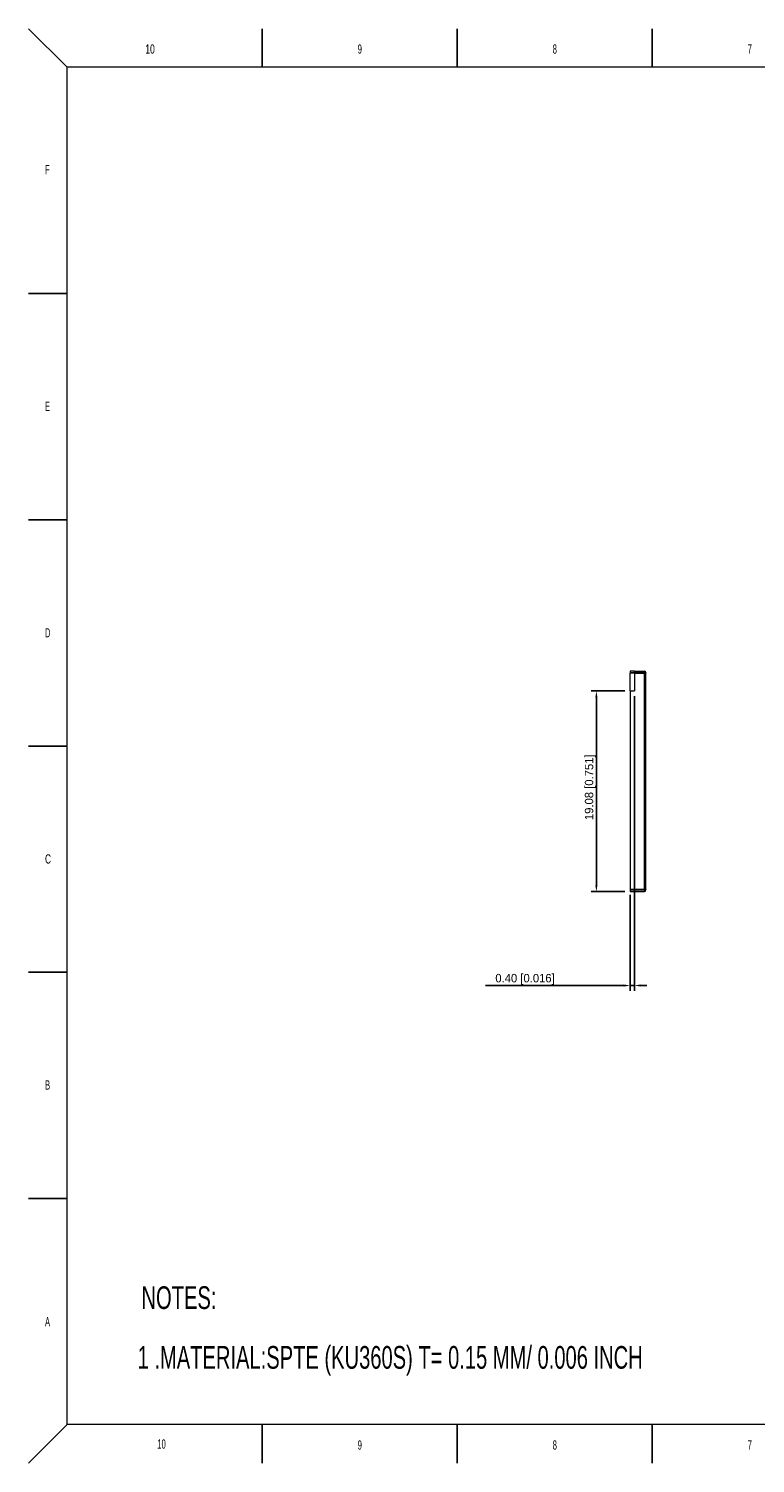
# Model space of a CAD drawing. Header units: millimetres. Extents: x 18 to 224, y 102 to 239.
# Tile 1 of 2: x 18 to 88, y 102 to 239. Entities that reach past the tile are written whole.
import ezdxf

# ---------------------------------------------------------------- set-up
doc = ezdxf.new("R2010")
doc.units = ezdxf.units.MM
doc.header["$PDSIZE"] = -1
doc.layers.add('DIM', color=7, linetype='Continuous')
doc.styles.add('SLDTEXTSTYLE1', font='TXT', dxfattribs={"width": 0.663158})
doc.styles.add('SLDTEXTSTYLE10', font='TXT', dxfattribs={"width": 0.535202})
doc.styles.add('SLDTEXTSTYLE12', font='TXT', dxfattribs={"width": 0.626596})
doc.styles.add('SLDTEXTSTYLE13', font='TXT', dxfattribs={"width": 0.696227})
doc.styles.add('SLDTEXTSTYLE5', font='TXT', dxfattribs={"width": 0.537082})
doc.styles.add('SLDTEXTSTYLE6', font='TXT', dxfattribs={"width": 0.574371})
doc.styles.add('SLDTEXTSTYLE7', font='TXT', dxfattribs={"width": 0.581836})
doc.styles.add('SLDTEXTSTYLE8', font='TXT', dxfattribs={"width": 0.678808})
doc.styles.add('SLDTEXTSTYLE9', font='TXT', dxfattribs={"width": 0.626592})
doc.dimstyles.new('ISO-25', dxfattribs={"dimtxt": 2.5, "dimasz": 2.5, "dimexe": 1.25, "dimexo": 0.625, "dimtad": 1, "dimtxsty": 'Standard', "dimcen": 2.5, "dimadec": 0, "dimazin": 0, "dimtfac": 1, "dimtmove": 0, "dimatfit": 3, "dimfxl": 1, "dimarcsym": 0})

# ---------------------------------------------------------------- blocks, each defined once
blk = doc.blocks.new('*D4')
at = {"layer": 'Defpoints', "color": 0}
for p in [(75.64, 175.92), (72.43, 156.84), (75.64, 156.84)]:
    blk.add_point(p, dxfattribs=at)
at = {"layer": 'DIM', "color": 0, "lineweight": -2}
for p, q in [((75.14, 175.92), (71.93, 175.92)), ((72.43, 175.32), (72.43, 157.44)), ((75.14, 156.84), (71.93, 156.84))]:
    blk.add_line(p, q, dxfattribs=at)
at = {"layer": 'DIM', "color": 0}
for points in [[(72.33, 175.32), (72.53, 175.32), (72.43, 175.92)], [(72.33, 157.44), (72.53, 157.44), (72.43, 156.84)]]:
    blk.add_solid(points, dxfattribs=at)
at = {"layer": 'DIM', "color": 0, "insert": (71.33, 166.76), "char_height": 0.8, "attachment_point": 2, "rotation": 90}
blk.add_mtext('19.08 [0.751]', dxfattribs=at)
blk = doc.blocks.new('*D5')
at = {"layer": 'Defpoints', "color": 0}
for p in [(76.04, 175.92), (75.64, 157.04), (76.04, 147.91)]:
    blk.add_point(p, dxfattribs=at)
at = {"layer": 'DIM', "color": 0, "lineweight": -2}
for p, q in [((76.04, 175.42), (76.04, 147.41)), ((75.64, 156.54), (75.64, 147.41)), ((75.04, 147.91), (61.88, 147.91)), ((76.04, 147.91), (75.64, 147.91)), ((76.64, 147.91), (77.24, 147.91))]:
    blk.add_line(p, q, dxfattribs=at)
at = {"layer": 'DIM', "color": 0}
for points in [[(75.04, 148.01), (75.04, 147.81), (75.64, 147.91)], [(76.64, 148.01), (76.64, 147.81), (76.04, 147.91)]]:
    blk.add_solid(points, dxfattribs=at)
at = {"layer": 'DIM', "color": 0, "insert": (65.64, 149.01), "char_height": 0.8, "attachment_point": 2}
blk.add_mtext('0.40 [0.016]', dxfattribs=at)

msp = doc.modelspace()

# ---------------------------------------------------------------- linework, layer by layer
at = {"linetype": 'Continuous'}
for p, q in [((22.08, 235.211), (18.405, 238.885)), ((40.634, 235.211), (40.634, 238.885)), ((59.189, 235.211), (59.189, 238.885)), ((77.743, 235.211), (77.743, 238.885)), ((22.08, 213.701), (18.405, 213.701)), ((22.08, 192.192), (18.405, 192.192)), ((22.08, 170.683), (18.405, 170.683)), ((22.08, 149.174), (18.405, 149.174)), ((22.08, 127.665), (18.405, 127.665)), ((22.08, 106.156), (18.405, 102.481)), ((40.634, 106.156), (40.634, 102.481)), ((59.189, 106.156), (59.189, 102.481)), ((77.743, 106.156), (77.743, 102.481))]:
    msp.add_line(p, q, dxfattribs=at)
at = {"linetype": 'Continuous', "lineweight": 15}
for p, q in [((22.08, 106.156), (22.08, 235.211)), ((207.625, 235.211), (22.08, 235.211)), ((207.625, 106.156), (22.08, 106.156))]:
    msp.add_line(p, q, dxfattribs=at)
at = {"color": 7, "linetype": 'Continuous', "lineweight": 15}
for p, q in [((75.643, 177.793), (75.643, 177.643)), ((76.043, 177.793), (75.643, 177.793)), ((76.043, 177.643), (75.643, 177.643)), ((75.643, 175.923), (75.643, 177.593)), ((76.043, 177.593), (75.643, 177.593)), ((76.043, 177.643), (76.043, 177.793)), ((76.043, 177.793), (76.993, 177.793)), ((76.993, 177.643), (76.043, 177.643)), ((76.043, 177.593), (76.043, 175.923)), ((76.043, 177.593), (76.993, 177.593)), ((76.993, 177.643), (76.993, 177.793)), ((76.993, 177.643), (77.143, 177.643)), ((76.993, 177.593), (76.993, 177.643)), ((76.993, 157.043), (76.993, 177.593)), ((77.143, 177.593), (76.993, 177.593)), ((77.143, 177.643), (77.143, 177.593)), ((77.143, 157.043), (77.143, 177.593)), ((75.643, 175.923), (75.643, 157.043)), ((75.643, 175.923), (76.043, 175.923)), ((76.993, 157.043), (75.643, 157.043)), ((75.643, 156.993), (75.643, 156.843)), ((75.643, 156.993), (76.993, 156.993)), ((76.993, 157.043), (77.143, 157.043)), ((76.993, 156.993), (76.993, 157.043)), ((76.993, 156.993), (76.993, 156.843)), ((76.993, 156.993), (77.143, 156.993)), ((77.143, 157.043), (77.143, 156.993)), ((75.643, 156.843), (76.993, 156.843))]:
    msp.add_line(p, q, dxfattribs=at)
for centre, start, end in [((76.993, 177.643), 0, 90), ((76.993, 156.993), 270, 0)]:
    msp.add_arc(centre, 0.15, start, end, dxfattribs=at)

# ---------------------------------------------------------------- texts
at = {"attachment_point": 1}
for s, insert, char_height, style in [('10', (29.503, 237.389), 0.8748, 'SLDTEXTSTYLE13'), ('9', (49.711, 237.389), 0.875, 'SLDTEXTSTYLE12'), ('8', (68.266, 237.389), 0.875, 'SLDTEXTSTYLE12'), ('7', (86.82, 237.389), 0.875, 'SLDTEXTSTYLE12'), ('F', (19.962, 225.922), 0.875, 'SLDTEXTSTYLE5'), ('E', (19.962, 203.418), 0.875, 'SLDTEXTSTYLE6'), ('D', (19.962, 181.878), 0.875, 'SLDTEXTSTYLE7'), ('C', (19.962, 160.384), 0.875, 'SLDTEXTSTYLE8'), ('B', (19.962, 138.89), 0.875, 'SLDTEXTSTYLE9'), ('NOTES:', (29.142, 119.312), 2.16, 'SLDTEXTSTYLE1'), ('A', (19.962, 116.386), 0.875, 'SLDTEXTSTYLE10'), ('1 .MATERIAL:SPTE (KU360S) {\\W0.66316;T= 0.15 MM/ 0.006 INCH}', (28.774, 113.633), 2.16, 'SLDTEXTSTYLE1'), ('10', (30.64, 104.756), 0.8748, 'SLDTEXTSTYLE12'), ('9', (49.711, 104.66), 0.875, 'SLDTEXTSTYLE12'), ('8', (68.266, 104.66), 0.875, 'SLDTEXTSTYLE12'), ('7', (86.82, 104.66), 0.875, 'SLDTEXTSTYLE12')]:
    msp.add_mtext(s, dxfattribs=dict(at, insert=insert, char_height=char_height, style=style))

# ---------------------------------------------------------------- dimensions: what is measured, and where the dimension line sits
at = {"layer": 'DIM'}
dim = msp.add_linear_dim(base=(76.043, 147.909), p1=(75.643, 157.043), p2=(76.043, 175.923), dimstyle='ISO-25', override={"dimtxt": 0.8, "dimasz": 0.6, "dimexe": 0.5, "dimexo": 0.5, "dimgap": 0.3, "dimzin": 1, "dimdsep": 46, "dimtzin": 1}, dxfattribs=at)
dim.commit()
dim.dimension.update_dxf_attribs({"geometry": '*D5', "text_midpoint": (65.643, 147.909), "dimtype": 160})
dim = msp.add_linear_dim(base=(72.435, 156.843), p1=(75.643, 175.923), p2=(75.643, 156.843), angle=90, dimstyle='ISO-25', override={"dimtxt": 0.8, "dimasz": 0.6, "dimexe": 0.5, "dimexo": 0.5, "dimgap": 0.3, "dimzin": 1, "dimdsep": 46, "dimtzin": 1}, dxfattribs=at)
dim.commit()
dim.dimension.update_dxf_attribs({"geometry": '*D4', "text_midpoint": (72.435, 166.765), "dimtype": 160})

doc.saveas('drawing.dxf')
